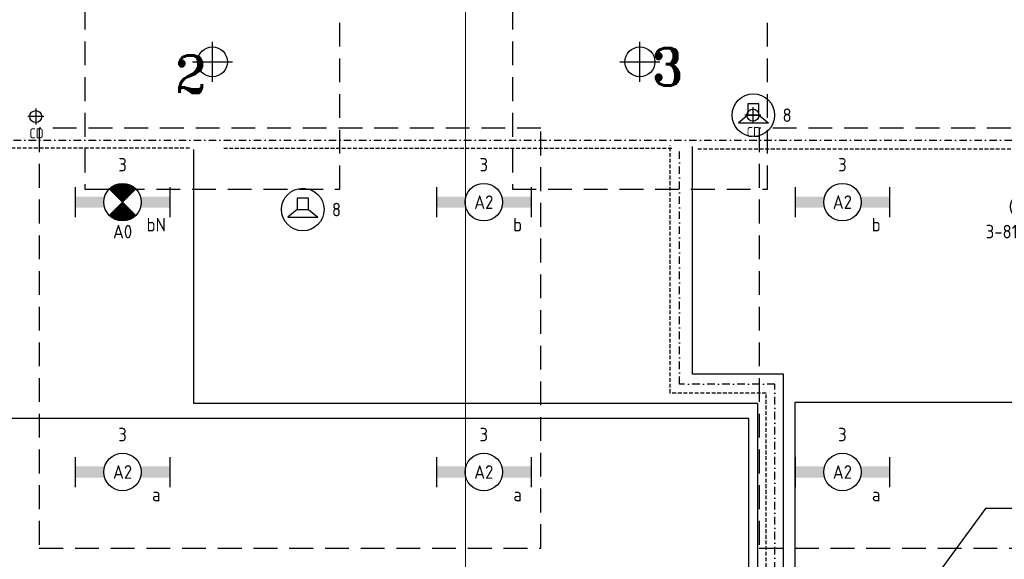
# Model space of a CAD drawing. Header units: millimetres. Extents: x -38031 to 110605, y -30229 to 92226.
# Tile 51 of 194: x 1385 to 7950, y 40677 to 44276. Entities that reach past the tile are written whole.
import ezdxf
from ezdxf.enums import TextEntityAlignment as Align

# ---------------------------------------------------------------- set-up
doc = ezdxf.new("R2010")
doc.units = ezdxf.units.MM
doc.header["$LTSCALE"] = 50
for name, pattern in [('DASHDOTX2', [2, 1, -0.5, 0, -0.5]), ('DASHED', [0.75, 0.5, -0.25]), ('HIDDEN2', [4.7625, 3.175, -1.5875]), ('STYLE_07', [1.875, 0.625, -0.20828, 0.625, -0.20836, 0.06943, -0.13893])]:
    doc.linetypes.add(name, pattern=pattern)
for name, color, linetype in [('AL------_MAATV', 200, 'Continuous'), ('AL------_SPARING', 2, 'Continuous'), ('BOUWKUNDIG', 8, 'Continuous'), ('EB6421--_ATTRIB', 2, 'Continuous'), ('EB6511--_ATTRIB', 2, 'Continuous'), ('EL6311--', 3, 'Continuous'), ('el6311--nv', 7, 'Continuous'), ('EL6421--', 3, 'Continuous'), ('EL6511--', 3, 'Continuous'), ('inrichting lab tafels (binas)', 8, 'Continuous'), ('LICHT_TEXT018', 1, 'Continuous'), ('ln-elec -24', 1, 'Continuous'), ('ln-elec220', 7, 'Continuous'), ('ln-elec~~24', 3, 'Continuous'), ('ln-zone31', 7, 'Continuous')]:
    doc.layers.add(name, color=color, linetype=linetype)
doc.layers.add('stramien', color=1, linetype='Continuous', lineweight=15)
doc.styles.add('BURO-018', font='iso.shx', dxfattribs={"height": 90})
doc.styles.add('ROMANT', font='romant', dxfattribs={"height": 250})

# ---------------------------------------------------------------- blocks, each defined once
blk = doc.blocks.new('1115B6630')
at = {"color": 0}
for p, q in [((-6.3, 2), (-6.3, -2)), ((6.3, 2), (6.3, -2))]:
    blk.add_line(p, q, dxfattribs=at)
at = {"color": 0, "linetype": 'Continuous'}
blk.add_circle((0, 0), 2.5, dxfattribs=at)
at = {"color": 0}
for points in [[(-2.5, 0.75), (-6.3, 0.75), (-2.5, -0.75), (-6.3, -0.75)], [(2.5, 0.75), (6.3, 0.75), (2.5, -0.75), (6.3, -0.75)]]:
    blk.add_solid(points, dxfattribs=at)
at = {"color": 0, "linetype": 'Continuous', "style": 'BURO-018'}
for tag, p in [('E_GKAST', (0, 8)), ('E_GROEP', (0, 5)), ('E_SGROEP', (4.5, 5)), ('E_ARMCODE', (0, 0)), ('E_SLET', (4.5, -3))]:
    blk.add_attdef(tag, text='', height=1.8, dxfattribs=at).set_placement(p, align=Align.MIDDLE)
blk = doc.blocks.new('E00018')
at = {"color": 0, "linetype": 'Continuous'}
for p, q in [((-1.77, -1.77), (1.77, 1.77)), ((1.77, -1.77), (-1.77, 1.77))]:
    blk.add_line(p, q, dxfattribs=at)
at = {"color": 0, "linetype": 'Continuous', "const_width": 2.5}
for points in [[(-0.88, 0.88, -0.198912), (0, 1.25, -0.198912), (0.88, 0.88, -1)], [(-0.88, -0.88, 0.198912), (0, -1.25, 0.198912), (0.88, -0.88, 1)]]:
    blk.add_lwpolyline(points, format="xyb", dxfattribs=at)
blk = doc.blocks.new('1115B6630-NO1')
at = {"color": 0}
for p, q in [((-6.3, 2), (-6.3, -2)), ((6.3, 2), (6.3, -2))]:
    blk.add_line(p, q, dxfattribs=at)
at = {"color": 0, "linetype": 'Continuous'}
blk.add_circle((0, 0), 2.5, dxfattribs=at)
at = {"color": 0}
for points in [[(-2.5, 0.75), (-6.3, 0.75), (-2.5, -0.75), (-6.3, -0.75)], [(2.5, 0.75), (6.3, 0.75), (2.5, -0.75), (6.3, -0.75)]]:
    blk.add_solid(points, dxfattribs=at)
at = {"color": 0, "zscale": 50}
blk.add_blockref('E00018', (0, 0), dxfattribs=at)
at = {"color": 0, "linetype": 'Continuous', "style": 'BURO-018'}
for tag, p in [('E_GKAST', (0, 8)), ('E_GROEP', (0, 5)), ('E_SGROEP', (4.5, 5)), ('E_ARMCODE', (0, 0)), ('E_SLET', (4.5, -3))]:
    blk.add_attdef(tag, text='', height=1.8, dxfattribs=at).set_placement(p, align=Align.MIDDLE)
blk = doc.blocks.new('E00497')
at = {"color": 0}
for p, q in [((0, 0.75), (1, 2)), ((1, -2), (1, 2)), ((0, 0.75), (-1.5, 0.75)), ((0, -0.75), (0, 0.75)), ((-1.5, -0.75), (0, -0.75)), ((0, -0.75), (1, -2))]:
    blk.add_line(p, q, dxfattribs=at)
blk.add_line((-1.5, 0.75), (-1.5, -0.75))
blk.add_circle((0, 0), 2.84, dxfattribs=at)
at = {"color": 0, "linetype": 'Continuous', "style": 'BURO-018'}
blk.add_attdef('E_TEXT1', text='', height=1.8, dxfattribs=at).set_placement((0, 4.5), align=Align.MIDDLE)
at = {"color": 0, "linetype": 'Continuous', "style": 'BURO-018', "flags": 1}
blk.add_attdef('E_MATCODE', text='', height=1.8, dxfattribs=at).set_placement((0, 0), align=Align.MIDDLE)
blk = doc.blocks.new('Centraaldoos')
at = {"color": 1, "linetype": 'Continuous'}
for p, q in [((-2, 0), (2, 0)), ((0, -2), (0, 2))]:
    blk.add_line(p, q, dxfattribs=at)
at = {"color": 0, "linetype": 'Continuous'}
blk.add_circle((0, 0), 1.5, dxfattribs=at)
at = {"color": 0, "linetype": 'Continuous', "style": 'BURO-018'}
blk.add_attdef('AL_POSNR', text='', height=1.8, dxfattribs=at).set_placement((0, 3), align=Align.CENTER)
at = {"color": 0, "linetype": 'Continuous', "style": 'BURO-018', "flags": 1}
blk.add_attdef('AL_OMS', (0, 0), '', height=1.8, dxfattribs=at)
at = {"layer": 'AL------_MAATV', "style": 'BURO-018'}
blk.add_text('CD', height=2.531, rotation=180, dxfattribs=at).set_placement((1.61, 5.48))
blk = doc.blocks.new('SparingRond1')
at = {"color": 1, "linetype": 'Continuous'}
for p, q in [((0, -2), (0, 2)), ((-2, 0), (2, 0))]:
    blk.add_line(p, q, dxfattribs=at)
at = {"color": 0, "linetype": 'Continuous'}
blk.add_circle((0, 0), 1.5, dxfattribs=at)
at = {"color": 0, "linetype": 'Continuous', "style": 'BURO-018'}
blk.add_attdef('AL_POSNR', text='', height=1.8, dxfattribs=at).set_placement((0, 3), align=Align.CENTER)
at = {"color": 0, "linetype": 'Continuous', "style": 'BURO-018', "flags": 1}
blk.add_attdef('AL_OMS', (0, 0), '', height=1.8, dxfattribs=at)
blk = doc.blocks.new('E00123')
at = {"color": 0, "linetype": 'Continuous'}
blk.add_circle((0, 0), 2, dxfattribs=at)
at = {"color": 0, "linetype": 'Continuous', "style": 'BURO-018'}
for tag, p in [('E_TEXT1', (0, 4.5)), ('E_TEXT2', (0, 0))]:
    blk.add_attdef(tag, text='', height=1.8, dxfattribs=at).set_placement(p, align=Align.MIDDLE)
at = {"color": 0, "linetype": 'Continuous', "style": 'BURO-018', "flags": 1}
blk.add_attdef('E_MATCODE', (0, 0), '', height=1.8, dxfattribs=at)
blk = doc.blocks.new('200254 W 211 30-06-2008')
at = {"layer": 'stramien', "linetype": 'STYLE_07', "ltscale": 50}
blk.add_line((19121.89, 2695.43), (19121.89, 4240.03), dxfattribs=at)

msp = doc.modelspace()

# ---------------------------------------------------------------- block references
at = {"layer": 'BOUWKUNDIG', "xscale": 50, "yscale": 50, "zscale": 50}
msp.add_blockref('200254 W 211 30-06-2008', (-951737.5, -150797.3), dxfattribs=at)

# ---------------------------------------------------------------- next in the draw order: linework, layer by layer
at = {"layer": 'inrichting lab tafels (binas)', "linetype": 'HIDDEN2'}
for points in [[(1820, 43145), (3520, 43145), (3520, 44845), (1820, 44845)], [(4670, 43145), (6370, 43145), (6370, 44845), (4670, 44845)]]:
    msp.add_lwpolyline(points, close=True, dxfattribs=at)
at = {"layer": 'LICHT_TEXT018', "linetype": 'HIDDEN2'}
for points in [[(1515.4, 40752), (4860, 40752), (4860, 43552), (1515.4, 43552)], [(6315.2, 40752), (9659.8, 40752), (9659.8, 43552), (6315.2, 43552)]]:
    msp.add_lwpolyline(points, close=True, dxfattribs=at)
at = {"layer": 'ln-elec -24', "linetype": 'DASHDOTX2'}
for p, q in [((-458.1, 43471.7), (11999.9, 43471.7)), ((5784.2, 41845.8), (5784.2, 43418.8)), ((6419, 41845.8), (5784.2, 41845.8)), ((6419, 40008.3), (6419, 41845.8))]:
    msp.add_line(p, q, dxfattribs=at)
at = {"layer": 'ln-elec220', "color": 4}
for p, q in [((2546.4, 41715.6), (2546.4, 43409.9)), ((5871.3, 41912.6), (5871.3, 43429.6)), ((6477.2, 41912.6), (5871.3, 41912.6)), ((6477.2, 39962.2), (6477.2, 41912.6)), ((6305.5, 41715.6), (2546.4, 41715.6)), ((6305.5, 40041), (6305.5, 41715.6)), ((6556.1, 39962.2), (6556.1, 41725.2)), ((6556.1, 41725.2), (12135.8, 41725.2)), ((6246.3, 41617.1), (-672, 41617.1)), ((6246.3, 40001.6), (6246.3, 41617.1))]:
    msp.add_line(p, q, dxfattribs=at)
at = {"layer": 'ln-elec220', "linetype": 'Continuous'}
for p, q in [((7823.4, 41015.1), (6465.7, 39160.8)), ((11831.3, 41015.1), (7823.4, 41015.1))]:
    msp.add_line(p, q, dxfattribs=at)
at = {"layer": 'ln-elec~~24', "linetype": 'DASHED'}
for p, q in [((2517.5, 43419), (-468.9, 43419)), ((2745.2, 43419), (5745, 43419)), ((5722.4, 41785.9), (5722.4, 43438.6)), ((5906.2, 43414.1), (12044.8, 43414.1)), ((6361.1, 41785.9), (5722.4, 41785.9)), ((6361.1, 39952), (6361.1, 41785.9))]:
    msp.add_line(p, q, dxfattribs=at)

# ---------------------------------------------------------------- next in the draw order: block references
at = {"layer": 'AL------_SPARING', "yscale": 66.66666666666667, "zscale": 66.66666666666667}
for p, xscale in [((2670, 43995), 66.66666666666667), ((5520, 43995), 66.66666666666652)]:
    msp.add_blockref('SparingRond1', p, dxfattribs=dict(at, xscale=xscale))
at = {"layer": 'AL------_SPARING', "xscale": 26.66666666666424, "yscale": 26.66666666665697, "zscale": 26.66666666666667, "rotation": 180}
for p in [(1491.5, 43630.1), (6273.9, 43639.2)]:
    msp.add_blockref('Centraaldoos', p, dxfattribs=at)
at = {"layer": 'EL6311--'}
ref = msp.add_blockref('1115B6630', (4479.2, 43059.1), dxfattribs=dict(at, xscale=50, yscale=50, zscale=50))
ref.add_attrib('E_ARMCODE', 'A2', dxfattribs={"layer": '0', "color": 1, "linetype": 'Continuous', "height": 90, "style": 'BURO-018'}).set_placement((4479.2, 43059.1), align=Align.MIDDLE)
ref.add_attrib('E_SLET', 'b', dxfattribs={"layer": '0', "color": 1, "linetype": 'Continuous', "height": 90, "style": 'BURO-018'}).set_placement((4704.2, 42909.1), align=Align.MIDDLE)
ref.add_attrib('E_GROEP', '3', dxfattribs={"layer": '0', "color": 1, "linetype": 'Continuous', "height": 90, "style": 'BURO-018'}).set_placement((4479.2, 43309.1), align=Align.MIDDLE)
ref = msp.add_blockref('1115B6630', (6870.3, 43059.1), dxfattribs=dict(at, xscale=50, yscale=50, zscale=50))
ref.add_attrib('E_ARMCODE', 'A2', dxfattribs={"layer": '0', "color": 1, "linetype": 'Continuous', "height": 90, "style": 'BURO-018'}).set_placement((6870.3, 43059.1), align=Align.MIDDLE)
ref.add_attrib('E_SLET', 'b', dxfattribs={"layer": '0', "color": 1, "linetype": 'Continuous', "height": 90, "style": 'BURO-018'}).set_placement((7095.3, 42909.1), align=Align.MIDDLE)
ref.add_attrib('E_GROEP', '3', dxfattribs={"layer": '0', "color": 1, "linetype": 'Continuous', "height": 90, "style": 'BURO-018'}).set_placement((6870.3, 43309.1), align=Align.MIDDLE)
ref = msp.add_blockref('1115B6630', (2070.5, 41259.1), dxfattribs=dict(at, xscale=50, yscale=50, zscale=50))
ref.add_attrib('E_ARMCODE', 'A2', dxfattribs={"layer": '0', "color": 1, "linetype": 'Continuous', "height": 90, "style": 'BURO-018'}).set_placement((2070.5, 41259.1), align=Align.MIDDLE)
ref.add_attrib('E_SLET', 'a', dxfattribs={"layer": '0', "color": 1, "linetype": 'Continuous', "height": 90, "style": 'BURO-018'}).set_placement((2295.5, 41109.1), align=Align.MIDDLE)
ref.add_attrib('E_GROEP', '3', dxfattribs={"layer": '0', "color": 1, "linetype": 'Continuous', "height": 90, "style": 'BURO-018'}).set_placement((2070.5, 41509.1), align=Align.MIDDLE)
ref = msp.add_blockref('1115B6630', (4479.2, 41259.1), dxfattribs=dict(at, xscale=50, yscale=50, zscale=50))
ref.add_attrib('E_ARMCODE', 'A2', dxfattribs={"layer": '0', "color": 1, "linetype": 'Continuous', "height": 90, "style": 'BURO-018'}).set_placement((4479.2, 41259.1), align=Align.MIDDLE)
ref.add_attrib('E_SLET', 'a', dxfattribs={"layer": '0', "color": 1, "linetype": 'Continuous', "height": 90, "style": 'BURO-018'}).set_placement((4704.2, 41109.1), align=Align.MIDDLE)
ref.add_attrib('E_GROEP', '3', dxfattribs={"layer": '0', "color": 1, "linetype": 'Continuous', "height": 90, "style": 'BURO-018'}).set_placement((4479.2, 41509.1), align=Align.MIDDLE)
ref = msp.add_blockref('1115B6630', (6870.3, 41259.1), dxfattribs=dict(at, xscale=50, yscale=50, zscale=50))
ref.add_attrib('E_ARMCODE', 'A2', dxfattribs={"layer": '0', "color": 1, "linetype": 'Continuous', "height": 90, "style": 'BURO-018'}).set_placement((6870.3, 41259.1), align=Align.MIDDLE)
ref.add_attrib('E_SLET', 'a', dxfattribs={"layer": '0', "color": 1, "linetype": 'Continuous', "height": 90, "style": 'BURO-018'}).set_placement((7095.3, 41109.1), align=Align.MIDDLE)
ref.add_attrib('E_GROEP', '3', dxfattribs={"layer": '0', "color": 1, "linetype": 'Continuous', "height": 90, "style": 'BURO-018'}).set_placement((6870.3, 41509.1), align=Align.MIDDLE)
at = {"layer": 'el6311--nv'}
ref = msp.add_blockref('1115B6630-NO1', (2070.5, 43059.1), dxfattribs=dict(at, xscale=50, yscale=50, zscale=50))
ref.add_attrib('E_ARMCODE', 'A0', dxfattribs={"layer": '0', "color": 1, "linetype": 'Continuous', "height": 90, "style": 'BURO-018'}).set_placement((2070.5, 42862.6), align=Align.MIDDLE)
ref.add_attrib('E_SLET', 'bN', dxfattribs={"layer": '0', "color": 1, "linetype": 'Continuous', "height": 90, "style": 'BURO-018'}).set_placement((2295.5, 42909.1), align=Align.MIDDLE)
ref.add_attrib('E_GROEP', '3', dxfattribs={"layer": '0', "color": 1, "linetype": 'Continuous', "height": 90, "style": 'BURO-018'}).set_placement((2070.5, 43309.1), align=Align.MIDDLE)
at = {"layer": 'EL6421--', "linetype": 'HIDDEN2'}
ref = msp.add_blockref('E00497', (6276.5, 43639.2), dxfattribs=dict(at, xscale=50, yscale=50, zscale=50, rotation=270))
ref.add_attrib('E_TEXT1', '8', dxfattribs={"layer": 'EB6421--_ATTRIB', "color": 1, "linetype": 'Continuous', "height": 90, "style": 'BURO-018'}).set_placement((6501.5, 43639.2), align=Align.MIDDLE)
ref = msp.add_blockref('E00497', (3271.9, 43009.8), dxfattribs=dict(at, xscale=50, yscale=50, zscale=50, rotation=270))
ref.add_attrib('E_TEXT1', '8', dxfattribs={"layer": 'EB6421--_ATTRIB', "color": 1, "linetype": 'Continuous', "height": 90, "style": 'BURO-018'}).set_placement((3496.9, 43009.8), align=Align.MIDDLE)
at = {"layer": 'EL6511--'}
ref = msp.add_blockref('E00123', (8091.5, 43030.1), dxfattribs=dict(at, xscale=50, yscale=50, zscale=50))
ref.add_attrib('E_TEXT2', 'BM', dxfattribs={"layer": 'EB6511--_ATTRIB', "color": 1, "linetype": 'Continuous', "height": 90, "style": 'BURO-018'}).set_placement((8091.5, 43030.1), align=Align.MIDDLE)
ref.add_attrib('E_TEXT1', '3-81', dxfattribs={"layer": 'EB6511--_ATTRIB', "color": 1, "linetype": 'Continuous', "height": 90, "style": 'BURO-018'}).set_placement((7932.6, 42862.8), align=Align.MIDDLE)

# ---------------------------------------------------------------- next in the draw order: texts
at = {"layer": 'ln-zone31', "color": 3, "style": 'ROMANT'}
for s, p in [('3', (5596.7, 43836.9)), ('2', (2417.7, 43787.3))]:
    msp.add_text(s, height=250, dxfattribs=at).set_placement(p)

doc.saveas('drawing.dxf')
